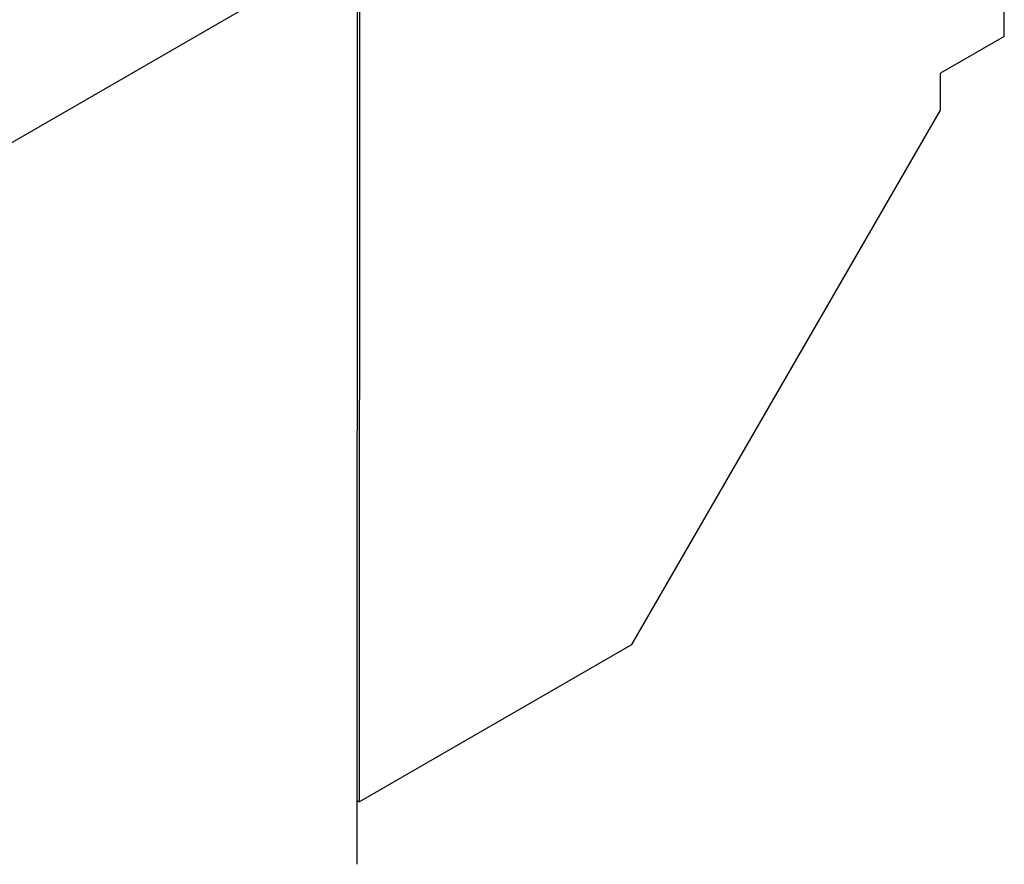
# Model space of a CAD drawing. Header units: millimetres. Extents: x 152 to 1180, y 480 to 1380.
# Tile 15 of 22: x 853 to 1180, y 827 to 1108. Entities that reach past the tile are written whole.
import ezdxf

# ---------------------------------------------------------------- set-up
doc = ezdxf.new("R2010")
doc.units = ezdxf.units.MM
doc.header["$LTSCALE"] = 120.98314
doc.layers.get('0').update_dxf_attribs({"linetype": 'CONTINUOUS'})

msp = doc.modelspace()

# ---------------------------------------------------------------- linework, layer by layer
at = {"color": 7, "linetype": 'CONTINUOUS'}
for p, q in [((1180.42, 1102.47), (1180.46, 1257.6)), ((688.66, 973.68), (965.5, 1133.5)), ((965.43, 827.4), (965.5, 1133.5)), ((966.2, 1133.91), (966.14, 848.15)), ((1180.42, 1102.47), (1159.21, 1090.23)), ((1159.2, 1077.98), (1159.21, 1090.23)), ((1056.65, 900.41), (1159.2, 1077.98)), ((966.14, 848.15), (1056.65, 900.41)), ((965.43, 848.56), (966.14, 848.15))]:
    msp.add_line(p, q, dxfattribs=at)

doc.saveas('drawing.dxf')
